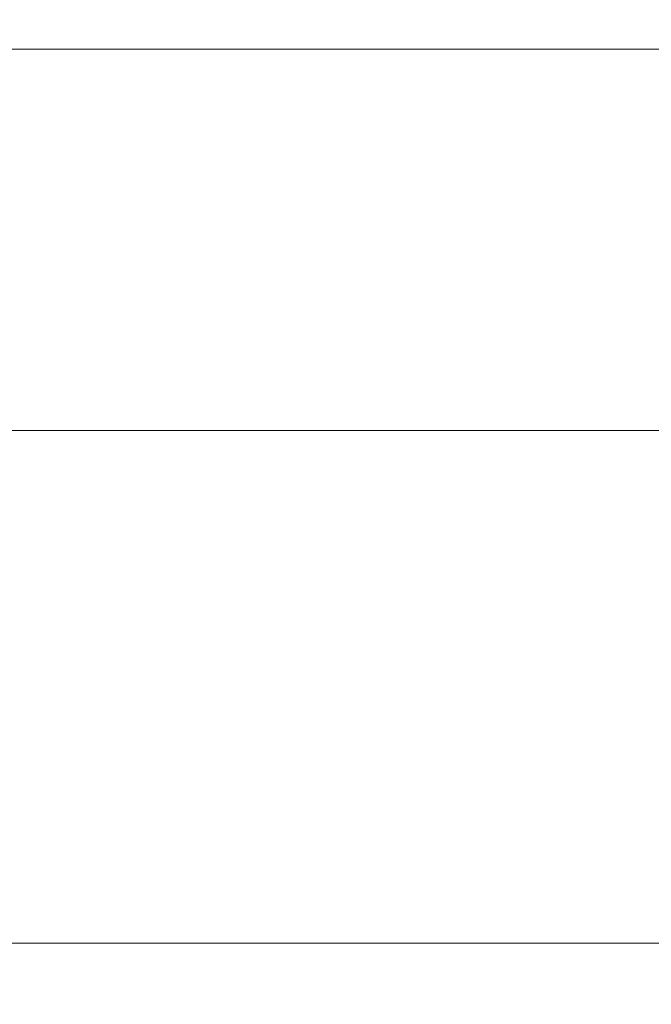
# Model space of a CAD drawing. Header units: centimetres. Extents: x -17.4 to 18.6, y -72.7 to -70.7.
# Tile 19 of 256: x -17.41837 to -17.417821, y -71.220214 to -71.219358. Entities that reach past the tile are written whole.
import ezdxf

# ---------------------------------------------------------------- set-up
doc = ezdxf.new("R2010")
doc.units = ezdxf.units.CM
doc.header["$LTSCALE"] = 2.54
doc.layers.add('Lucido design-1', color=7, linetype='Continuous')

# ---------------------------------------------------------------- blocks, each defined once
blk = doc.blocks.new('Gruppo-7-1')
at = {"color": 178, "linetype": 'Continuous', "lineweight": 9}
for points in [[(18.58108023, -71.21855059, -1972.31766128), (-17.41891977, -71.21855059, -1972.31766128), (-17.41891977, -71.21938352, -1972.31757037), (18.58108023, -71.21938352, -1972.31757037)], [(18.58108023, -71.2201609, -1972.53718272), (-17.41891977, -71.2201609, -1972.53718272), (-17.41891977, -71.21930686, -1972.53718272), (18.58108023, -71.21930686, -1972.53718272)], [(18.58108023, -71.21938352, -1972.31757037), (-17.41891977, -71.21938352, -1972.31757037), (-17.41891977, -71.21971521, -1972.31753367), (18.58108023, -71.21971521, -1972.31753367)], [(18.58108023, -71.21971521, -1972.31753367), (-17.41891977, -71.21971521, -1972.31753367), (-17.41891977, -71.29007165, -1972.30974906), (18.58108023, -71.29007165, -1972.30974906)], [(18.58108023, -72.6701609, -1972.53718272), (-17.41891977, -72.6701609, -1972.53718272), (-17.41891977, -71.2201609, -1972.53718272), (18.58108023, -71.2201609, -1972.53718272)]]:
    blk.add_3dface(points, dxfattribs=at)
blk = doc.blocks.new('Gruppo-8-1')
at = {"color": 1}
blk.add_blockref('Gruppo-7-1', (0, 0), dxfattribs=at)

msp = doc.modelspace()

# ---------------------------------------------------------------- block references
at = {"layer": 'Lucido design-1', "color": 1, "true_color": 0xff0000}
msp.add_blockref('Gruppo-8-1', (0, 0), dxfattribs=at)

doc.saveas('drawing.dxf')
